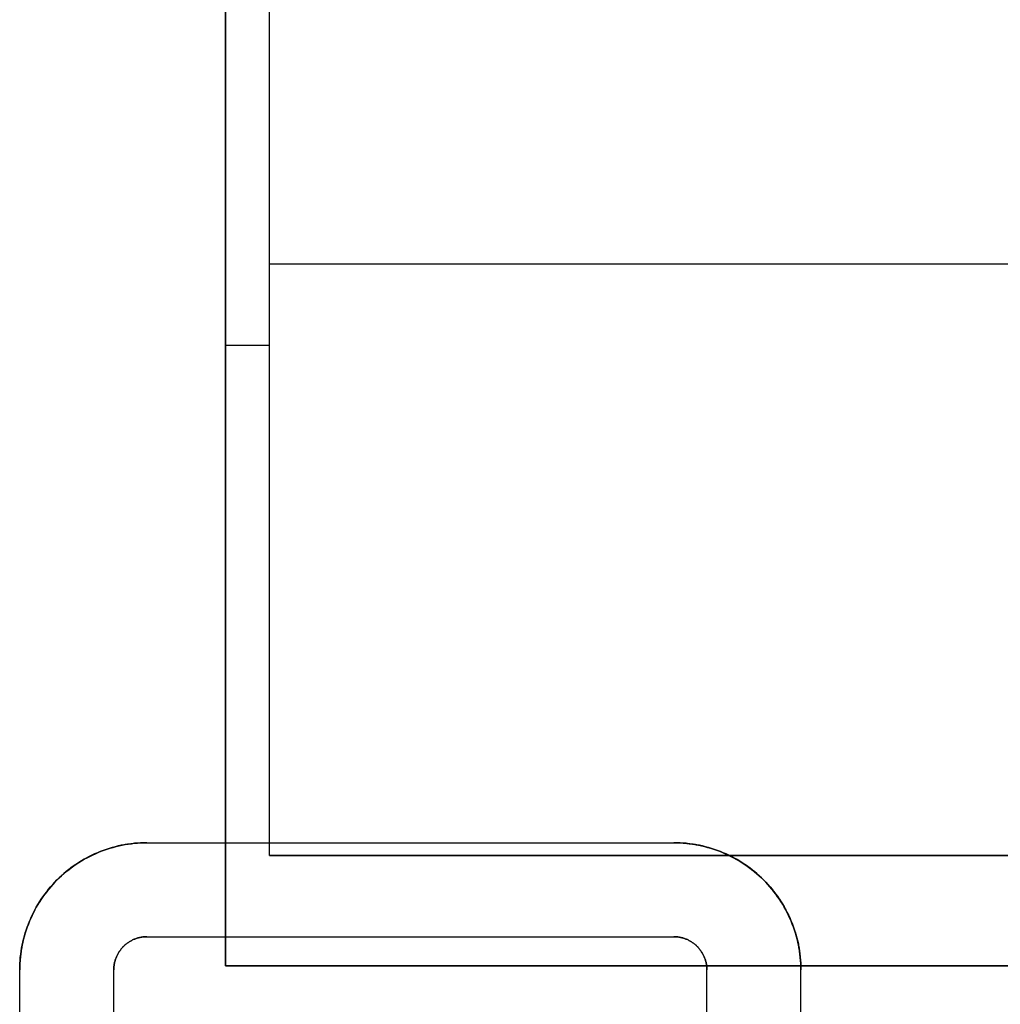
# Model space of a CAD drawing. Header units: millimetres. Extents: x -88 to 88, y -12 to 103.
# Tile 69 of 256: x -63.91 to -60.96, y 12.53 to 15.49. Entities that reach past the tile are written whole.
import ezdxf

# ---------------------------------------------------------------- set-up
doc = ezdxf.new("R2010")
doc.units = ezdxf.units.MM
doc.layers.add('Default', color=7, linetype='Continuous', true_color=0x000000)
doc.layers.add('TOP', color=7, linetype='Continuous', true_color=0xc80000)

msp = doc.modelspace()

# ---------------------------------------------------------------- linework, layer by layer
at = {"layer": 'Default', "color": 254, "true_color": 0xcad1ee}
for points in [[(-63.1592, 12.9754), (-63.1592, 16.7514)], [(-63.1592, 12.9754), (-63.1592, 16.5314)], [(-63.2923, 16.3768), (-63.2923, 12.6438)], [(-63.2923, 12.6438), (-63.2923, 16.3768)], [(-63.2923, 16.3768), (-63.2923, 12.6438)], [(-58.3332, 14.7534), (-63.1592, 14.7534)], [(-63.2923, 14.5103), (-63.1592, 14.5103)], [(-63.1592, 12.9754), (-58.3332, 12.9754)], [(-58.3332, 12.9754), (-63.1592, 12.9754)], [(-58.3332, 12.9754), (-63.1592, 12.9754)], [(-63.2923, 12.6438), (-58.3312, 12.6438)], [(-58.3312, 12.6438), (-63.2923, 12.6438)], [(-63.2923, 12.6438), (-58.3312, 12.6438)]]:
    msp.add_lwpolyline(points, dxfattribs=at)
at = {"layer": 'Default', "color": 254, "true_color": 0xcad1ee, "extrusion": (1, 0, 0)}
for points in [[(16.3768, -3.05), (12.9754, -3.05)], [(14.8698, -3.249), (14.8698, -3.05)], [(14.5103, -4.9), (14.5103, -3.05)], [(12.9754, -3.249), (12.9754, -3.05)], [(12.6438, -3.05), (12.6438, -4.9)]]:
    msp.add_lwpolyline(points, dxfattribs=at)
at = {"layer": 'TOP', "color": 254, "true_color": 0xcad1ee}
for points in [[(-63.528, 13.0137), (-63.5379, 13.0136), (-63.5477, 13.0132), (-63.5574, 13.0126), (-63.567, 13.0117), (-63.5766, 13.0106), (-63.5862, 13.0093), (-63.5956, 13.0077), (-63.605, 13.0059), (-63.6143, 13.0039), (-63.6235, 13.0016), (-63.6326, 12.9991), (-63.6416, 12.9965), (-63.6505, 12.9935), (-63.6594, 12.9904), (-63.6681, 12.9871), (-63.6767, 12.9836), (-63.6852, 12.9798), (-63.6937, 12.9759), (-63.702, 12.9718), (-63.7102, 12.9674), (-63.7182, 12.9629), (-63.7262, 12.9582), (-63.734, 12.9533), (-63.7417, 12.9483), (-63.7493, 12.943), (-63.7567, 12.9376), (-63.764, 12.932), (-63.7711, 12.9262), (-63.7782, 12.9203), (-63.785, 12.9142), (-63.7917, 12.9079), (-63.7983, 12.9015), (-63.8047, 12.8949), (-63.811, 12.8882), (-63.8171, 12.8813), (-63.823, 12.8743), (-63.8288, 12.8672), (-63.8344, 12.8599), (-63.8398, 12.8524), (-63.8451, 12.8449), (-63.8501, 12.8372), (-63.855, 12.8294), (-63.8597, 12.8214), (-63.8642, 12.8133), (-63.8686, 12.8051), (-63.8727, 12.7968), (-63.8766, 12.7884), (-63.8804, 12.7799), (-63.8839, 12.7713), (-63.8872, 12.7625), (-63.8903, 12.7537), (-63.8932, 12.7448), (-63.8959, 12.7358), (-63.8984, 12.7266), (-63.9007, 12.7174), (-63.9027, 12.7082), (-63.9045, 12.6988), (-63.906, 12.6893), (-63.9074, 12.6798), (-63.9085, 12.6702), (-63.9093, 12.6606), (-63.91, 12.6508), (-63.9103, 12.641), (-63.9105, 12.6312)], [(-63.528, 13.0137), (-61.9446, 13.0137)], [(-61.5621, 12.6312), (-61.5622, 12.641), (-61.5626, 12.6508), (-61.5632, 12.6606), (-61.5641, 12.6702), (-61.5652, 12.6798), (-61.5665, 12.6893), (-61.5681, 12.6988), (-61.5699, 12.7082), (-61.5719, 12.7174), (-61.5742, 12.7266), (-61.5767, 12.7358), (-61.5793, 12.7448), (-61.5822, 12.7537), (-61.5854, 12.7625), (-61.5887, 12.7713), (-61.5922, 12.7799), (-61.596, 12.7884), (-61.5999, 12.7968), (-61.604, 12.8051), (-61.6084, 12.8133), (-61.6129, 12.8214), (-61.6176, 12.8294), (-61.6225, 12.8372), (-61.6275, 12.8449), (-61.6328, 12.8524), (-61.6382, 12.8599), (-61.6438, 12.8672), (-61.6496, 12.8743), (-61.6555, 12.8813), (-61.6616, 12.8882), (-61.6679, 12.8949), (-61.6743, 12.9015), (-61.6808, 12.9079), (-61.6876, 12.9142), (-61.6944, 12.9203), (-61.7014, 12.9262), (-61.7086, 12.932), (-61.7159, 12.9376), (-61.7233, 12.943), (-61.7309, 12.9483), (-61.7386, 12.9533), (-61.7464, 12.9582), (-61.7544, 12.9629), (-61.7624, 12.9674), (-61.7706, 12.9718), (-61.7789, 12.9759), (-61.7873, 12.9798), (-61.7959, 12.9836), (-61.8045, 12.9871), (-61.8132, 12.9904), (-61.822, 12.9935), (-61.831, 12.9965), (-61.84, 12.9991), (-61.8491, 13.0016), (-61.8583, 13.0039), (-61.8676, 13.0059), (-61.877, 13.0077), (-61.8864, 13.0093), (-61.8959, 13.0106), (-61.9055, 13.0117), (-61.9152, 13.0126), (-61.9249, 13.0132), (-61.9347, 13.0136), (-61.9446, 13.0137)], [(-63.528, 12.7309), (-63.5306, 12.7309), (-63.5331, 12.7308), (-63.5357, 12.7306), (-63.5382, 12.7304), (-63.5407, 12.7301), (-63.5432, 12.7298), (-63.5457, 12.7294), (-63.5481, 12.7289), (-63.5505, 12.7284), (-63.5529, 12.7278), (-63.5553, 12.7271), (-63.5577, 12.7264), (-63.56, 12.7257), (-63.5623, 12.7249), (-63.5646, 12.724), (-63.5668, 12.7231), (-63.569, 12.7221), (-63.5712, 12.7211), (-63.5734, 12.72), (-63.5755, 12.7189), (-63.5776, 12.7177), (-63.5797, 12.7165), (-63.5818, 12.7152), (-63.5838, 12.7139), (-63.5857, 12.7125), (-63.5877, 12.7111), (-63.5896, 12.7097), (-63.5914, 12.7082), (-63.5933, 12.7066), (-63.5951, 12.705), (-63.5968, 12.7034), (-63.5985, 12.7017), (-63.6002, 12.7), (-63.6018, 12.6983), (-63.6034, 12.6965), (-63.605, 12.6946), (-63.6065, 12.6928), (-63.6079, 12.6909), (-63.6093, 12.6889), (-63.6107, 12.687), (-63.612, 12.685), (-63.6133, 12.6829), (-63.6145, 12.6808), (-63.6157, 12.6787), (-63.6168, 12.6766), (-63.6179, 12.6744), (-63.6189, 12.6722), (-63.6199, 12.67), (-63.6208, 12.6678), (-63.6217, 12.6655), (-63.6225, 12.6632), (-63.6233, 12.6608), (-63.624, 12.6585), (-63.6246, 12.6561), (-63.6252, 12.6537), (-63.6257, 12.6513), (-63.6262, 12.6488), (-63.6266, 12.6464), (-63.6269, 12.6439), (-63.6272, 12.6414), (-63.6275, 12.6389), (-63.6276, 12.6363), (-63.6277, 12.6337), (-63.6277, 12.6312)], [(-63.528, 12.7309), (-61.9446, 12.7309)], [(-61.8448, 12.6312), (-61.8449, 12.6337), (-61.845, 12.6363), (-61.8451, 12.6389), (-61.8454, 12.6414), (-61.8456, 12.6439), (-61.846, 12.6464), (-61.8464, 12.6488), (-61.8469, 12.6513), (-61.8474, 12.6537), (-61.848, 12.6561), (-61.8486, 12.6585), (-61.8493, 12.6608), (-61.8501, 12.6632), (-61.8509, 12.6655), (-61.8518, 12.6678), (-61.8527, 12.67), (-61.8536, 12.6722), (-61.8547, 12.6744), (-61.8558, 12.6766), (-61.8569, 12.6787), (-61.8581, 12.6808), (-61.8593, 12.6829), (-61.8606, 12.685), (-61.8619, 12.687), (-61.8632, 12.6889), (-61.8647, 12.6909), (-61.8661, 12.6928), (-61.8676, 12.6946), (-61.8692, 12.6965), (-61.8708, 12.6983), (-61.8724, 12.7), (-61.8741, 12.7017), (-61.8758, 12.7034), (-61.8775, 12.705), (-61.8793, 12.7066), (-61.8811, 12.7082), (-61.883, 12.7097), (-61.8849, 12.7111), (-61.8868, 12.7125), (-61.8888, 12.7139), (-61.8908, 12.7152), (-61.8929, 12.7165), (-61.8949, 12.7177), (-61.897, 12.7189), (-61.8992, 12.72), (-61.9013, 12.7211), (-61.9035, 12.7221), (-61.9058, 12.7231), (-61.908, 12.724), (-61.9103, 12.7249), (-61.9126, 12.7257), (-61.9149, 12.7264), (-61.9173, 12.7271), (-61.9197, 12.7278), (-61.9221, 12.7284), (-61.9245, 12.7289), (-61.9269, 12.7294), (-61.9294, 12.7298), (-61.9319, 12.7301), (-61.9344, 12.7304), (-61.9369, 12.7306), (-61.9394, 12.7308), (-61.942, 12.7309), (-61.9446, 12.7309)], [(-63.9105, 11.4717), (-63.9105, 12.6312)], [(-63.6277, 11.4717), (-63.6277, 12.6312)], [(-61.8448, 11.4717), (-61.8448, 12.6312)], [(-61.5621, 11.4717), (-61.5621, 12.6312)]]:
    msp.add_lwpolyline(points, dxfattribs=at)
at = {"layer": 'TOP', "color": 254, "true_color": 0xcad1ee, "extrusion": (-9.72098e-08, 1, -3.1373e-09)}
msp.add_lwpolyline([(63.528, 12.9469), (61.9446, 12.998)], dxfattribs=at)
at = {"layer": 'TOP', "color": 254, "true_color": 0xcad1ee, "extrusion": (1, 1.18875e-15, 2.22146e-08)}
msp.add_lwpolyline([(13.0137, 12.6465), (13.0137, 12.9469)], dxfattribs=at)
at = {"layer": 'TOP', "color": 254, "true_color": 0xcad1ee, "extrusion": (-1.27114e-07, 1, -4.10306e-09)}
for points in [[(61.9446, 12.6977), (63.528, 12.6465)], [(61.9446, 12.6876), (63.528, 12.6365)]]:
    msp.add_lwpolyline(points, dxfattribs=at)
at = {"layer": 'TOP', "color": 254, "true_color": 0xcad1ee, "extrusion": (1, 0, 0)}
for points in [[(13.0137, 12.6706), (12.7309, 12.6605)], [(13.0137, 12.6723), (13.0137, 12.9726)], [(12.9015, 12.6337), (12.9015, 12.9341)], [(12.9015, 12.7023), (12.9015, 13.0026)], [(12.7309, 12.6365), (12.7309, 12.9368)], [(12.7309, 12.6622), (12.7309, 12.9626)], [(12.7309, 12.9626), (11.3719, 12.9143)], [(12.7309, 12.6876), (12.7309, 12.9879)], [(12.7017, 12.6332), (12.7017, 12.9335)], [(12.7017, 12.6888), (12.7017, 12.9892)], [(11.4717, 12.8796), (12.6312, 12.9208)], [(12.6312, 12.6204), (11.4717, 12.5792)], [(12.6312, 12.6297), (12.6312, 12.93)], [(12.6312, 12.6297), (11.4717, 12.5885)], [(11.4717, 12.8888), (12.6312, 12.93)], [(12.6312, 12.6872), (12.6312, 12.9876)], [(11.4717, 12.646), (12.6312, 12.6872)], [(12.6312, 12.9876), (11.4717, 12.9464)], [(12.6312, 12.9966), (11.4717, 12.9554)], [(11.4717, 12.655), (12.6312, 12.6962)]]:
    msp.add_lwpolyline(points, dxfattribs=at)
at = {"layer": 'TOP', "color": 254, "true_color": 0xcad1ee, "extrusion": (1, -2.49301e-15, 2.38999e-08)}
msp.add_lwpolyline([(13.0137, 12.6977), (13.0137, 12.998)], dxfattribs=at)
at = {"layer": 'TOP', "color": 254, "true_color": 0xcad1ee, "extrusion": (0, 1, 0)}
msp.add_lwpolyline([(63.528, 12.9368), (61.9446, 12.9879)], dxfattribs=at)
at = {"layer": 'TOP', "color": 254, "true_color": 0xcad1ee, "extrusion": (1, -5.13256e-16, 2.17933e-08)}
msp.add_lwpolyline([(12.6312, 12.6204), (12.6312, 12.9208)], dxfattribs=at)
at = {"layer": 'TOP', "color": 254, "true_color": 0xcad1ee, "extrusion": (1, -6.61975e-16, 2.42917e-08)}
msp.add_lwpolyline([(12.6312, 12.6962), (12.6312, 12.9966)], dxfattribs=at)
at = {"layer": 'TOP', "color": 254, "true_color": 0xcad1ee}
for points in [[(-63.9105, 12.6312, 12.9208), (-63.9103, 12.6406, 12.9211), (-63.91, 12.65, 12.9214), (-63.9094, 12.6593, 12.9218), (-63.9086, 12.6687, 12.9222), (-63.9075, 12.678, 12.9225), (-63.9062, 12.6873, 12.9229), (-63.9047, 12.6966, 12.9233), (-63.9029, 12.7058, 12.9237), (-63.9009, 12.7149, 12.9241), (-63.8987, 12.724, 12.9244), (-63.8963, 12.7331, 12.9249), (-63.8937, 12.7421, 12.9253), (-63.8908, 12.751, 12.9257), (-63.8878, 12.7599, 12.9261), (-63.8845, 12.7686, 12.9265), (-63.881, 12.7773, 12.9269), (-63.8773, 12.786, 12.9274), (-63.8734, 12.7945, 12.9278), (-63.8693, 12.8029, 12.9282), (-63.865, 12.8112, 12.9287), (-63.8605, 12.8194, 12.9291), (-63.8558, 12.8275, 12.9295), (-63.8509, 12.8355, 12.93), (-63.8458, 12.8434, 12.9304), (-63.8405, 12.8512, 12.9309), (-63.835, 12.8588, 12.9313), (-63.8294, 12.8662, 12.9318), (-63.8235, 12.8736, 12.9322), (-63.8175, 12.8808, 12.9327), (-63.8113, 12.8878, 12.9331), (-63.8049, 12.8947, 12.9336), (-63.7984, 12.9015, 12.934), (-63.7916, 12.908, 12.9345), (-63.7847, 12.9144, 12.935), (-63.7777, 12.9206, 12.9354), (-63.7705, 12.9267, 12.9359), (-63.7632, 12.9325, 12.9363), (-63.7557, 12.9382, 12.9368), (-63.7481, 12.9437, 12.9372), (-63.7403, 12.9489, 12.9376), (-63.7324, 12.954, 12.9381), (-63.7245, 12.959, 12.9385), (-63.7163, 12.9637, 12.9389), (-63.7081, 12.9682, 12.9394), (-63.6998, 12.9725, 12.9398), (-63.6914, 12.9766, 12.9402), (-63.6829, 12.9805, 12.9406), (-63.6743, 12.9842, 12.9411), (-63.6656, 12.9877, 12.9415), (-63.6568, 12.991, 12.9419), (-63.6479, 12.994, 12.9423), (-63.639, 12.9969, 12.9427), (-63.63, 12.9995, 12.9431), (-63.6209, 13.002, 12.9434), (-63.6118, 13.0042, 12.9438), (-63.6027, 13.0061, 12.9442), (-63.5934, 13.0079, 12.9445), (-63.5842, 13.0094, 12.9449), (-63.5749, 13.0107, 12.9453), (-63.5656, 13.0118, 12.9456), (-63.5562, 13.0126, 12.9459), (-63.5468, 13.0132, 12.9463), (-63.5374, 13.0136, 12.9466), (-63.528, 13.0137, 12.9469)], [(-63.528, 13.0137, 12.6465), (-63.5374, 13.0136, 12.6462), (-63.5468, 13.0132, 12.6459), (-63.5562, 13.0126, 12.6456), (-63.5655, 13.0118, 12.6452), (-63.5748, 13.0107, 12.6449), (-63.5841, 13.0094, 12.6446), (-63.5934, 13.0079, 12.6442), (-63.6026, 13.0061, 12.6438), (-63.6118, 13.0042, 12.6435), (-63.6209, 13.002, 12.6431), (-63.6299, 12.9995, 12.6427), (-63.6389, 12.9969, 12.6423), (-63.6479, 12.994, 12.6419), (-63.6567, 12.991, 12.6415), (-63.6655, 12.9877, 12.6411), (-63.6742, 12.9842, 12.6407), (-63.6828, 12.9805, 12.6403), (-63.6913, 12.9766, 12.6399), (-63.6997, 12.9725, 12.6395), (-63.7081, 12.9682, 12.639), (-63.7163, 12.9637, 12.6386), (-63.7244, 12.959, 12.6382), (-63.7324, 12.9541, 12.6377), (-63.7402, 12.949, 12.6373), (-63.748, 12.9437, 12.6369), (-63.7556, 12.9382, 12.6364), (-63.7631, 12.9326, 12.636), (-63.7704, 12.9267, 12.6355), (-63.7776, 12.9207, 12.6351), (-63.7847, 12.9145, 12.6346), (-63.7916, 12.9081, 12.6342), (-63.7983, 12.9015, 12.6337), (-63.8049, 12.8948, 12.6332), (-63.8112, 12.8879, 12.6328), (-63.8175, 12.8809, 12.6323), (-63.8235, 12.8737, 12.6319), (-63.8293, 12.8663, 12.6314), (-63.835, 12.8588, 12.631), (-63.8405, 12.8512, 12.6305), (-63.8458, 12.8435, 12.6301), (-63.8509, 12.8356, 12.6296), (-63.8558, 12.8276, 12.6292), (-63.8605, 12.8195, 12.6287), (-63.865, 12.8113, 12.6283), (-63.8693, 12.803, 12.6279), (-63.8734, 12.7945, 12.6274), (-63.8773, 12.786, 12.627), (-63.881, 12.7774, 12.6266), (-63.8845, 12.7687, 12.6262), (-63.8878, 12.7599, 12.6257), (-63.8908, 12.7511, 12.6253), (-63.8937, 12.7422, 12.6249), (-63.8963, 12.7332, 12.6245), (-63.8987, 12.7241, 12.6241), (-63.9009, 12.715, 12.6237), (-63.9029, 12.7058, 12.6233), (-63.9047, 12.6966, 12.6229), (-63.9062, 12.6873, 12.6225), (-63.9075, 12.6781, 12.6222), (-63.9086, 12.6687, 12.6218), (-63.9094, 12.6594, 12.6215), (-63.91, 12.65, 12.6211), (-63.9103, 12.6406, 12.6208), (-63.9105, 12.6312, 12.6204)], [(-61.9446, 13.0137, 12.998), (-61.9352, 13.0136, 12.9983), (-61.9258, 13.0132, 12.9986), (-61.9164, 13.0126, 12.9989), (-61.9071, 13.0118, 12.9991), (-61.8977, 13.0107, 12.9994), (-61.8884, 13.0094, 12.9996), (-61.8792, 13.0079, 12.9999), (-61.87, 13.0061, 13.0001), (-61.8608, 13.0041, 13.0003), (-61.8517, 13.0019, 13.0005), (-61.8426, 12.9995, 13.0007), (-61.8336, 12.9969, 13.0009), (-61.8247, 12.994, 13.0011), (-61.8158, 12.991, 13.0013), (-61.8071, 12.9877, 13.0014), (-61.7984, 12.9842, 13.0016), (-61.7898, 12.9805, 13.0017), (-61.7812, 12.9766, 13.0019), (-61.7728, 12.9725, 13.002), (-61.7645, 12.9682, 13.0021), (-61.7563, 12.9636, 13.0022), (-61.7482, 12.9589, 13.0023), (-61.7402, 12.954, 13.0024), (-61.7323, 12.9489, 13.0024), (-61.7245, 12.9437, 13.0025), (-61.7169, 12.9382, 13.0026), (-61.7095, 12.9325, 13.0026), (-61.7021, 12.9267, 13.0026), (-61.6949, 12.9206, 13.0026), (-61.6879, 12.9144, 13.0026), (-61.681, 12.9081, 13.0026), (-61.6743, 12.9015, 13.0026), (-61.6677, 12.8948, 13.0026), (-61.6613, 12.8879, 13.0025), (-61.6551, 12.8808, 13.0025), (-61.6491, 12.8736, 13.0024), (-61.6432, 12.8663, 13.0023), (-61.6376, 12.8588, 13.0023), (-61.6321, 12.8512, 13.0022), (-61.6268, 12.8434, 13.002), (-61.6217, 12.8356, 13.0019), (-61.6168, 12.8276, 13.0018), (-61.6121, 12.8195, 13.0017), (-61.6076, 12.8113, 13.0015), (-61.6033, 12.8029, 13.0014), (-61.5992, 12.7945, 13.0012), (-61.5953, 12.786, 13.001), (-61.5916, 12.7774, 13.0008), (-61.5881, 12.7687, 13.0006), (-61.5848, 12.7599, 13.0004), (-61.5817, 12.751, 13.0002), (-61.5789, 12.7421, 13), (-61.5763, 12.7331, 12.9997), (-61.5738, 12.7241, 12.9995), (-61.5716, 12.715, 12.9992), (-61.5697, 12.7058, 12.999), (-61.5679, 12.6966, 12.9987), (-61.5664, 12.6873, 12.9984), (-61.5651, 12.678, 12.9981), (-61.564, 12.6687, 12.9978), (-61.5632, 12.6594, 12.9975), (-61.5626, 12.65, 12.9972), (-61.5622, 12.6406, 12.9969), (-61.5621, 12.6312, 12.9966)], [(-61.9446, 13.0137, 12.998), (-61.9347, 13.0136, 12.9983), (-61.9249, 13.0132, 12.9986), (-61.9151, 13.0126, 12.9989), (-61.9055, 13.0117, 12.9992), (-61.8958, 13.0106, 12.9994), (-61.8863, 13.0093, 12.9997), (-61.8768, 13.0077, 12.9999), (-61.8675, 13.0059, 13.0002), (-61.8582, 13.0039, 13.0004), (-61.849, 13.0016, 13.0006), (-61.8399, 12.9991, 13.0008), (-61.8308, 12.9964, 13.001), (-61.8219, 12.9935, 13.0012), (-61.8131, 12.9904, 13.0014), (-61.8043, 12.9871, 13.0015), (-61.7957, 12.9835, 13.0017), (-61.7872, 12.9798, 13.0018), (-61.7788, 12.9759, 13.0019), (-61.7705, 12.9717, 13.0021), (-61.7623, 12.9674, 13.0022), (-61.7543, 12.9629, 13.0023), (-61.7463, 12.9582, 13.0023), (-61.7385, 12.9533, 13.0024), (-61.7308, 12.9482, 13.0025), (-61.7233, 12.943, 13.0025), (-61.7158, 12.9375, 13.0026), (-61.7085, 12.9319, 13.0026), (-61.7014, 12.9262, 13.0026), (-61.6944, 12.9203, 13.0026), (-61.6875, 12.9142, 13.0026), (-61.6808, 12.9079, 13.0026), (-61.6743, 12.9015, 13.0026), (-61.6679, 12.8949, 13.0026), (-61.6616, 12.8882, 13.0025), (-61.6555, 12.8814, 13.0025), (-61.6496, 12.8743, 13.0024), (-61.6438, 12.8672, 13.0024), (-61.6382, 12.8599, 13.0023), (-61.6328, 12.8525, 13.0022), (-61.6276, 12.8449, 13.0021), (-61.6225, 12.8372, 13.002), (-61.6176, 12.8294, 13.0018), (-61.6129, 12.8215, 13.0017), (-61.6084, 12.8134, 13.0016), (-61.6041, 12.8052, 13.0014), (-61.5999, 12.7969, 13.0013), (-61.596, 12.7885, 13.0011), (-61.5922, 12.78, 13.0009), (-61.5887, 12.7714, 13.0007), (-61.5854, 12.7627, 13.0005), (-61.5823, 12.7538, 13.0003), (-61.5794, 12.7449, 13.0001), (-61.5767, 12.7359, 12.9998), (-61.5742, 12.7268, 12.9996), (-61.5719, 12.7175, 12.9993), (-61.5699, 12.7083, 12.999), (-61.5681, 12.6989, 12.9988), (-61.5665, 12.6894, 12.9985), (-61.5652, 12.6799, 12.9982), (-61.5641, 12.6703, 12.9979), (-61.5632, 12.6606, 12.9976), (-61.5626, 12.6509, 12.9972), (-61.5622, 12.641, 12.9969), (-61.5621, 12.6312, 12.9966)], [(-61.5621, 12.6312, 12.6962), (-61.5622, 12.641, 12.6966), (-61.5626, 12.6509, 12.6969), (-61.5632, 12.6606, 12.6972), (-61.5641, 12.6703, 12.6975), (-61.5652, 12.6799, 12.6978), (-61.5665, 12.6894, 12.6981), (-61.5681, 12.6989, 12.6984), (-61.5699, 12.7082, 12.6987), (-61.5719, 12.7175, 12.699), (-61.5742, 12.7267, 12.6992), (-61.5767, 12.7358, 12.6995), (-61.5794, 12.7449, 12.6997), (-61.5823, 12.7538, 12.6999), (-61.5854, 12.7626, 12.7002), (-61.5887, 12.7714, 12.7004), (-61.5922, 12.78, 12.7006), (-61.596, 12.7885, 12.7007), (-61.5999, 12.7969, 12.7009), (-61.604, 12.8052, 12.7011), (-61.6084, 12.8134, 12.7012), (-61.6129, 12.8214, 12.7014), (-61.6176, 12.8294, 12.7015), (-61.6225, 12.8372, 12.7016), (-61.6275, 12.8449, 12.7017), (-61.6328, 12.8524, 12.7018), (-61.6382, 12.8599, 12.7019), (-61.6438, 12.8672, 12.702), (-61.6495, 12.8743, 12.7021), (-61.6555, 12.8813, 12.7022), (-61.6616, 12.8882, 12.7022), (-61.6678, 12.8949, 12.7022), (-61.6742, 12.9015, 12.7023), (-61.6808, 12.9079, 12.7023), (-61.6875, 12.9141, 12.7023), (-61.6943, 12.9202, 12.7023), (-61.7014, 12.9261, 12.7023), (-61.7085, 12.9319, 12.7023), (-61.7158, 12.9375, 12.7022), (-61.7232, 12.9429, 12.7022), (-61.7308, 12.9482, 12.7021), (-61.7385, 12.9533, 12.7021), (-61.7463, 12.9581, 12.702), (-61.7542, 12.9629, 12.7019), (-61.7623, 12.9674, 12.7018), (-61.7705, 12.9717, 12.7017), (-61.7788, 12.9758, 12.7016), (-61.7872, 12.9798, 12.7015), (-61.7957, 12.9835, 12.7013), (-61.8043, 12.9871, 12.7012), (-61.813, 12.9904, 12.701), (-61.8219, 12.9935, 12.7008), (-61.8308, 12.9964, 12.7007), (-61.8398, 12.9991, 12.7005), (-61.849, 13.0016, 12.7003), (-61.8582, 13.0038, 12.7001), (-61.8675, 13.0059, 12.6998), (-61.8768, 13.0077, 12.6996), (-61.8863, 13.0093, 12.6994), (-61.8958, 13.0106, 12.6991), (-61.9054, 13.0117, 12.6988), (-61.9151, 13.0126, 12.6986), (-61.9249, 13.0132, 12.6983), (-61.9347, 13.0136, 12.698), (-61.9446, 13.0137, 12.6977)], [(-61.5621, 12.6312, 12.6962), (-61.5622, 12.6406, 12.6965), (-61.5626, 12.65, 12.6969), (-61.5632, 12.6593, 12.6972), (-61.564, 12.6687, 12.6975), (-61.5651, 12.678, 12.6978), (-61.5664, 12.6873, 12.6981), (-61.5679, 12.6966, 12.6984), (-61.5697, 12.7058, 12.6986), (-61.5716, 12.7149, 12.6989), (-61.5738, 12.7241, 12.6991), (-61.5763, 12.7331, 12.6994), (-61.5789, 12.7421, 12.6996), (-61.5818, 12.751, 12.6999), (-61.5848, 12.7599, 12.7001), (-61.5881, 12.7687, 12.7003), (-61.5916, 12.7774, 12.7005), (-61.5953, 12.786, 12.7007), (-61.5992, 12.7945, 12.7008), (-61.6033, 12.8029, 12.701), (-61.6076, 12.8113, 12.7012), (-61.6121, 12.8195, 12.7013), (-61.6168, 12.8276, 12.7015), (-61.6217, 12.8356, 12.7016), (-61.6268, 12.8435, 12.7017), (-61.6321, 12.8512, 12.7018), (-61.6376, 12.8588, 12.7019), (-61.6432, 12.8663, 12.702), (-61.6491, 12.8736, 12.7021), (-61.6551, 12.8808, 12.7021), (-61.6613, 12.8879, 12.7022), (-61.6677, 12.8948, 12.7022), (-61.6743, 12.9015, 12.7023), (-61.681, 12.9081, 12.7023), (-61.6879, 12.9145, 12.7023), (-61.6949, 12.9207, 12.7023), (-61.7021, 12.9267, 12.7023), (-61.7095, 12.9325, 12.7022), (-61.717, 12.9382, 12.7022), (-61.7246, 12.9437, 12.7022), (-61.7323, 12.949, 12.7021), (-61.7402, 12.9541, 12.702), (-61.7482, 12.959, 12.702), (-61.7563, 12.9637, 12.7019), (-61.7645, 12.9682, 12.7018), (-61.7728, 12.9725, 12.7017), (-61.7812, 12.9766, 12.7015), (-61.7898, 12.9805, 12.7014), (-61.7984, 12.9842, 12.7013), (-61.8071, 12.9877, 12.7011), (-61.8158, 12.991, 12.7009), (-61.8247, 12.994, 12.7008), (-61.8336, 12.9969, 12.7006), (-61.8426, 12.9995, 12.7004), (-61.8517, 13.002, 12.7002), (-61.8608, 13.0042, 12.7), (-61.8699, 13.0061, 12.6998), (-61.8792, 13.0079, 12.6995), (-61.8884, 13.0094, 12.6993), (-61.8977, 13.0107, 12.699), (-61.907, 13.0118, 12.6988), (-61.9164, 13.0126, 12.6985), (-61.9258, 13.0132, 12.6982), (-61.9352, 13.0136, 12.6979), (-61.9446, 13.0137, 12.6977)], [(-63.528, 12.7309, 12.6365), (-63.5306, 12.7309, 12.6364), (-63.5331, 12.7308, 12.6363), (-63.5357, 12.7306, 12.6362), (-63.5382, 12.7304, 12.6361), (-63.5407, 12.7301, 12.6361), (-63.5432, 12.7298, 12.636), (-63.5457, 12.7294, 12.6359), (-63.5481, 12.7289, 12.6358), (-63.5505, 12.7284, 12.6357), (-63.5529, 12.7278, 12.6356), (-63.5553, 12.7271, 12.6355), (-63.5577, 12.7264, 12.6354), (-63.56, 12.7257, 12.6353), (-63.5623, 12.7249, 12.6352), (-63.5646, 12.724, 12.6351), (-63.5668, 12.7231, 12.6349), (-63.5691, 12.7221, 12.6348), (-63.5712, 12.7211, 12.6347), (-63.5734, 12.72, 12.6346), (-63.5755, 12.7189, 12.6345), (-63.5777, 12.7177, 12.6344), (-63.5797, 12.7165, 12.6343), (-63.5818, 12.7152, 12.6342), (-63.5838, 12.7139, 12.6341), (-63.5857, 12.7125, 12.634), (-63.5877, 12.7111, 12.6338), (-63.5896, 12.7096, 12.6337), (-63.5915, 12.7081, 12.6336), (-63.5933, 12.7066, 12.6335), (-63.5951, 12.705, 12.6334), (-63.5968, 12.7034, 12.6333), (-63.5985, 12.7017, 12.6332), (-63.6002, 12.7, 12.633), (-63.6018, 12.6982, 12.6329), (-63.6034, 12.6964, 12.6328), (-63.605, 12.6946, 12.6327), (-63.6065, 12.6928, 12.6326), (-63.6079, 12.6908, 12.6325), (-63.6093, 12.6889, 12.6323), (-63.6107, 12.6869, 12.6322), (-63.612, 12.6849, 12.6321), (-63.6133, 12.6829, 12.632), (-63.6145, 12.6808, 12.6319), (-63.6157, 12.6787, 12.6318), (-63.6168, 12.6766, 12.6317), (-63.6179, 12.6744, 12.6315), (-63.6189, 12.6722, 12.6314), (-63.6199, 12.67, 12.6313), (-63.6208, 12.6677, 12.6312), (-63.6217, 12.6655, 12.6311), (-63.6225, 12.6632, 12.631), (-63.6233, 12.6608, 12.6309), (-63.624, 12.6585, 12.6308), (-63.6246, 12.6561, 12.6307), (-63.6252, 12.6537, 12.6306), (-63.6257, 12.6513, 12.6305), (-63.6262, 12.6488, 12.6304), (-63.6266, 12.6464, 12.6303), (-63.6269, 12.6439, 12.6302), (-63.6272, 12.6414, 12.6301), (-63.6275, 12.6388, 12.63), (-63.6276, 12.6363, 12.6299), (-63.6277, 12.6337, 12.6298), (-63.6277, 12.6312, 12.6297)], [(-63.6277, 12.6312, 12.93), (-63.6277, 12.6337, 12.9301), (-63.6276, 12.6363, 12.9302), (-63.6275, 12.6388, 12.9303), (-63.6272, 12.6414, 12.9304), (-63.6269, 12.6439, 12.9305), (-63.6266, 12.6464, 12.9306), (-63.6262, 12.6488, 12.9307), (-63.6257, 12.6513, 12.9308), (-63.6252, 12.6537, 12.9309), (-63.6246, 12.6561, 12.931), (-63.624, 12.6585, 12.9311), (-63.6233, 12.6608, 12.9312), (-63.6225, 12.6632, 12.9313), (-63.6217, 12.6655, 12.9315), (-63.6208, 12.6677, 12.9316), (-63.6199, 12.67, 12.9317), (-63.6189, 12.6722, 12.9318), (-63.6179, 12.6744, 12.9319), (-63.6168, 12.6766, 12.932), (-63.6157, 12.6787, 12.9321), (-63.6145, 12.6808, 12.9322), (-63.6133, 12.6829, 12.9323), (-63.612, 12.6849, 12.9325), (-63.6107, 12.6869, 12.9326), (-63.6093, 12.6889, 12.9327), (-63.6079, 12.6908, 12.9328), (-63.6065, 12.6928, 12.9329), (-63.605, 12.6946, 12.933), (-63.6034, 12.6964, 12.9332), (-63.6018, 12.6982, 12.9333), (-63.6002, 12.7, 12.9334), (-63.5985, 12.7017, 12.9335), (-63.5968, 12.7034, 12.9336), (-63.5951, 12.705, 12.9337), (-63.5933, 12.7066, 12.9338), (-63.5915, 12.7081, 12.934), (-63.5896, 12.7096, 12.9341), (-63.5877, 12.7111, 12.9342), (-63.5857, 12.7125, 12.9343), (-63.5838, 12.7139, 12.9344), (-63.5818, 12.7152, 12.9345), (-63.5797, 12.7165, 12.9346), (-63.5777, 12.7177, 12.9348), (-63.5755, 12.7189, 12.9349), (-63.5734, 12.72, 12.935), (-63.5712, 12.7211, 12.9351), (-63.5691, 12.7221, 12.9352), (-63.5668, 12.7231, 12.9353), (-63.5646, 12.724, 12.9354), (-63.5623, 12.7249, 12.9355), (-63.56, 12.7257, 12.9356), (-63.5577, 12.7264, 12.9357), (-63.5553, 12.7271, 12.9358), (-63.5529, 12.7278, 12.9359), (-63.5505, 12.7284, 12.936), (-63.5481, 12.7289, 12.9361), (-63.5457, 12.7294, 12.9362), (-63.5432, 12.7298, 12.9363), (-63.5407, 12.7301, 12.9364), (-63.5382, 12.7304, 12.9365), (-63.5357, 12.7306, 12.9366), (-63.5331, 12.7308, 12.9367), (-63.5306, 12.7309, 12.9368), (-63.528, 12.7309, 12.9368)], [(-61.8448, 12.6312, 12.6872), (-61.8449, 12.6337, 12.6873), (-61.845, 12.6363, 12.6874), (-61.8451, 12.6388, 12.6875), (-61.8454, 12.6414, 12.6876), (-61.8456, 12.6439, 12.6877), (-61.846, 12.6464, 12.6877), (-61.8464, 12.6488, 12.6878), (-61.8469, 12.6513, 12.6879), (-61.8474, 12.6537, 12.688), (-61.848, 12.6561, 12.688), (-61.8486, 12.6585, 12.6881), (-61.8493, 12.6608, 12.6881), (-61.8501, 12.6632, 12.6882), (-61.8509, 12.6655, 12.6883), (-61.8518, 12.6677, 12.6883), (-61.8527, 12.67, 12.6884), (-61.8536, 12.6722, 12.6884), (-61.8547, 12.6744, 12.6885), (-61.8557, 12.6766, 12.6885), (-61.8569, 12.6787, 12.6885), (-61.8581, 12.6808, 12.6886), (-61.8593, 12.6829, 12.6886), (-61.8605, 12.6849, 12.6886), (-61.8619, 12.6869, 12.6887), (-61.8632, 12.6889, 12.6887), (-61.8647, 12.6908, 12.6887), (-61.8661, 12.6928, 12.6887), (-61.8676, 12.6946, 12.6888), (-61.8692, 12.6964, 12.6888), (-61.8707, 12.6982, 12.6888), (-61.8724, 12.7, 12.6888), (-61.874, 12.7017, 12.6888), (-61.8758, 12.7034, 12.6888), (-61.8775, 12.705, 12.6888), (-61.8793, 12.7066, 12.6888), (-61.8811, 12.7081, 12.6888), (-61.883, 12.7096, 12.6888), (-61.8849, 12.7111, 12.6888), (-61.8868, 12.7125, 12.6888), (-61.8888, 12.7139, 12.6888), (-61.8908, 12.7152, 12.6888), (-61.8929, 12.7165, 12.6887), (-61.8949, 12.7177, 12.6887), (-61.897, 12.7189, 12.6887), (-61.8992, 12.72, 12.6887), (-61.9013, 12.7211, 12.6886), (-61.9035, 12.7221, 12.6886), (-61.9058, 12.7231, 12.6886), (-61.908, 12.724, 12.6885), (-61.9103, 12.7249, 12.6885), (-61.9126, 12.7257, 12.6884), (-61.9149, 12.7264, 12.6884), (-61.9173, 12.7271, 12.6883), (-61.9197, 12.7278, 12.6883), (-61.9221, 12.7284, 12.6882), (-61.9245, 12.7289, 12.6882), (-61.9269, 12.7294, 12.6881), (-61.9294, 12.7298, 12.688), (-61.9319, 12.7301, 12.688), (-61.9344, 12.7304, 12.6879), (-61.9369, 12.7306, 12.6878), (-61.9394, 12.7308, 12.6878), (-61.942, 12.7309, 12.6877), (-61.9446, 12.7309, 12.6876)], [(-61.9446, 12.7309, 12.9879), (-61.942, 12.7309, 12.988), (-61.9394, 12.7308, 12.9881), (-61.9369, 12.7306, 12.9882), (-61.9344, 12.7304, 12.9883), (-61.9319, 12.7301, 12.9883), (-61.9294, 12.7298, 12.9884), (-61.9269, 12.7294, 12.9885), (-61.9245, 12.7289, 12.9885), (-61.9221, 12.7284, 12.9886), (-61.9197, 12.7278, 12.9886), (-61.9173, 12.7271, 12.9887), (-61.9149, 12.7264, 12.9887), (-61.9126, 12.7257, 12.9888), (-61.9103, 12.7249, 12.9888), (-61.908, 12.724, 12.9889), (-61.9058, 12.7231, 12.9889), (-61.9035, 12.7221, 12.9889), (-61.9013, 12.7211, 12.989), (-61.8992, 12.72, 12.989), (-61.897, 12.7189, 12.989), (-61.8949, 12.7177, 12.9891), (-61.8929, 12.7165, 12.9891), (-61.8908, 12.7152, 12.9891), (-61.8888, 12.7139, 12.9891), (-61.8868, 12.7125, 12.9891), (-61.8849, 12.7111, 12.9891), (-61.883, 12.7096, 12.9892), (-61.8811, 12.7081, 12.9892), (-61.8793, 12.7066, 12.9892), (-61.8775, 12.705, 12.9892), (-61.8758, 12.7034, 12.9892), (-61.874, 12.7017, 12.9892), (-61.8724, 12.7, 12.9891), (-61.8707, 12.6982, 12.9891), (-61.8692, 12.6964, 12.9891), (-61.8676, 12.6946, 12.9891), (-61.8661, 12.6928, 12.9891), (-61.8647, 12.6908, 12.9891), (-61.8632, 12.6889, 12.989), (-61.8619, 12.6869, 12.989), (-61.8605, 12.6849, 12.989), (-61.8593, 12.6829, 12.989), (-61.8581, 12.6808, 12.9889), (-61.8569, 12.6787, 12.9889), (-61.8557, 12.6766, 12.9888), (-61.8547, 12.6744, 12.9888), (-61.8536, 12.6722, 12.9888), (-61.8527, 12.67, 12.9887), (-61.8518, 12.6677, 12.9887), (-61.8509, 12.6655, 12.9886), (-61.8501, 12.6632, 12.9885), (-61.8493, 12.6608, 12.9885), (-61.8486, 12.6585, 12.9884), (-61.848, 12.6561, 12.9884), (-61.8474, 12.6537, 12.9883), (-61.8469, 12.6513, 12.9882), (-61.8464, 12.6488, 12.9882), (-61.846, 12.6464, 12.9881), (-61.8456, 12.6439, 12.988), (-61.8454, 12.6414, 12.9879), (-61.8451, 12.6388, 12.9878), (-61.845, 12.6363, 12.9878), (-61.8449, 12.6337, 12.9877), (-61.8448, 12.6312, 12.9876)]]:
    msp.add_polyline3d(points, dxfattribs=at)

doc.saveas('drawing.dxf')
